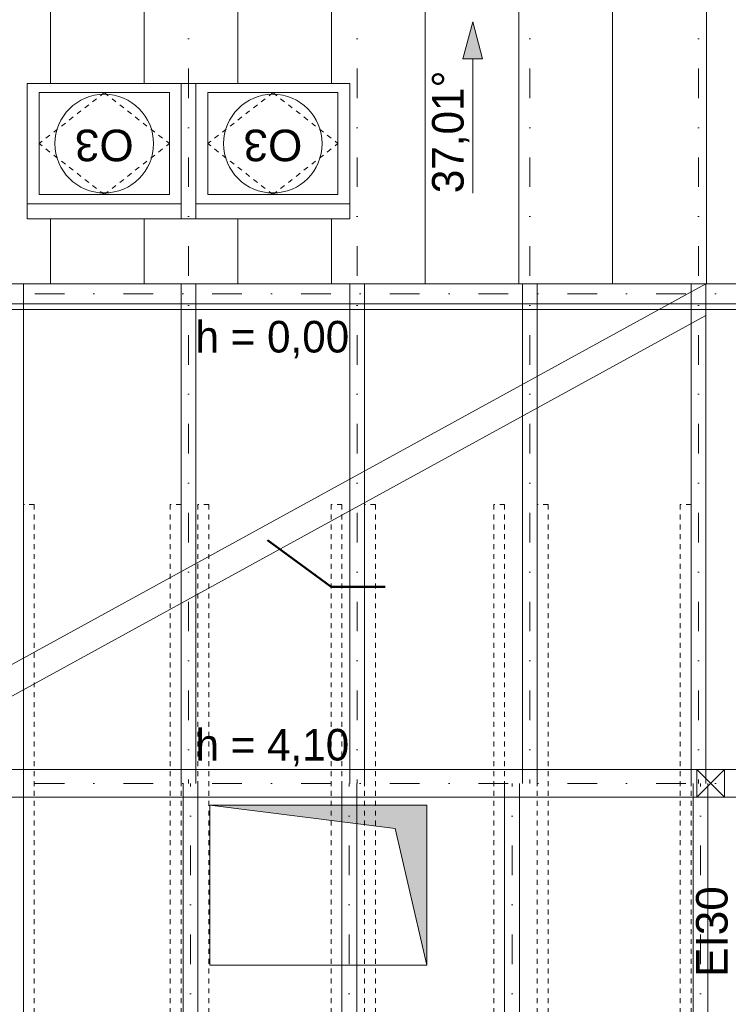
# Model space of a CAD drawing. Extents: x -438200 to -357500, y 15000 to 163871.
# Tile 146 of 148: x -418639 to -415046, y 153786 to 158773. Entities that reach past the tile are written whole.
import ezdxf

# ---------------------------------------------------------------- set-up
doc = ezdxf.new("R2010")
doc.units = 0
doc.header["$MEASUREMENT"] = 0
doc.linetypes.add('Dot & Dashed', pattern=[450, 150, -150, 0, -150])
doc.linetypes.add('Hidden Line', pattern=[50, 25, -25])
doc.layers.get('0').update_dxf_attribs({"color": 252})
doc.layers.add('#podkład', color=252, linetype='Continuous')
doc.layers.add('INWENT DACH', color=252, linetype='Continuous')
for name, color, linetype, lineweight in [('0_Nr_Pióra__21', 252, 'Continuous', 9), ('Arch dachowki_Nr_Pióra__81', 252, 'Continuous', 9), ('Arch okna_Nr_Pióra__41', 252, 'Continuous', 15), ('Arch opisy okien_Nr_Pióra__9', 252, 'Continuous', 13), ('Arch opisy_Nr_Pióra__9', 252, 'Continuous', 13), ('Arch stropy_Nr_Pióra__3', 252, 'Continuous', 18), ('arch wypelnienia_Nr_Pióra__21', 252, 'Continuous', 9), ('INWENT DACH_Nr_Pióra__21', 252, 'Continuous', 9), ('INWENT KONST. DREWNIANA_Nr_Pióra__2', 252, 'Continuous', 13), ('INWENT KONST. DREWNIANA_Nr_Pióra__21', 252, 'Continuous', 9), ('INWENT OPISY_Nr_Pióra__21', 252, 'Continuous', 9), ('INWENT STROPY_Nr_Pióra__21', 252, 'Continuous', 9), ('INWENT WYMIARY_Nr_Pióra__21', 252, 'Continuous', 9)]:
    doc.layers.add(name, color=color, linetype=linetype, lineweight=lineweight)
doc.styles.add('GENERATED_STYLE_10', font='arial.ttf')
doc.styles.add('GENERATED_STYLE_2', font='txt')
doc.dimstyles.new('GENERATED_STYLE__6', dxfattribs={"dimtxt": 0.18, "dimasz": 182.4, "dimexe": 0.18, "dimexo": 0.0625, "dimgap": 0.09, "dimtad": 0, "dimtih": 1, "dimtoh": 1, "dimdec": 4, "dimzin": 0, "dimdsep": 46, "dimcen": 0.09, "dimadec": 0, "dimazin": 0, "dimtfac": 1, "dimtdec": 4, "dimtmove": 0, "dimatfit": 3, "dimldrblk": 'ARROWHEAD_5', "dimfxl": 1, "dimtolj": 1, "dimtzin": 0, "dimarcsym": 0})

# ---------------------------------------------------------------- blocks, each defined once
blk = doc.blocks.new('Linia_28', base_point=(-416341.5, 140842.4))
at = {"layer": 'INWENT DACH_Nr_Pióra__21', "linetype": 'Continuous'}
blk.add_hatch(color=256, dxfattribs=at).paths.add_polyline_path([(-416341.5, 141709.7), (-416291.5, 141523.1), (-416391.5, 141523.1)], flags=0)
for p, q in [((-416341.5, 141709.7), (-416391.5, 141523.1)), ((-416341.5, 141709.7), (-416291.5, 141523.1)), ((-416291.5, 141523.1), (-416391.5, 141523.1)), ((-416341.5, 140842.4), (-416341.5, 141523.1))]:
    blk.add_line(p, q, dxfattribs=at)
blk = doc.blocks.new('ARROWHEAD_5')
at = {"color": 0, "linetype": 'Continuous', "lineweight": 0}
blk.add_line((0, 0), (-1, 0), dxfattribs=at)
blk.add_solid([(-1, 0.2679), (0, 0), (-1, -0.2679), (-1, 0.2679)], dxfattribs=at)
blk = doc.blocks.new('poddasze nieuż.')
at = {"layer": 'arch wypelnienia_Nr_Pióra__21', "linetype": 'Continuous', "lineweight": 0}
blk.add_hatch(color=252, dxfattribs=at).paths.add_polyline_path([(-416574.9, 114984.3), (-416735.4, 115676.1), (-417674.9, 115794.3), (-416574.9, 115794.3)], flags=0)
at = {"layer": 'Arch dachowki_Nr_Pióra__81', "color": 252, "linetype": 'Continuous'}
for p, q in [((-418482.4, 119449.3), (-418482.4, 120505.5)), ((-418007.4, 119449.3), (-418007.4, 120505.5)), ((-417532.4, 119449.3), (-417532.4, 120505.5)), ((-417057.4, 119449.3), (-417057.4, 120505.5)), ((-416582.4, 118434.3), (-416582.4, 120505.5)), ((-416107.4, 118434.3), (-416107.4, 120505.5)), ((-415632.4, 118434.3), (-415632.4, 120505.5)), ((-415157.4, 118434.3), (-415157.4, 120505.5)), ((-418482.4, 118434.3), (-418482.4, 118763.8)), ((-418007.4, 118434.3), (-418007.4, 118763.8)), ((-417532.4, 118434.3), (-417532.4, 118763.8)), ((-417057.4, 118434.3), (-417057.4, 118763.8))]:
    blk.add_line(p, q, dxfattribs=at)
at = {"layer": 'Arch okna_Nr_Pióra__41', "color": 252, "linetype": 'Continuous'}
for p, q in [((-417782.4, 119449.3), (-418599.9, 119449.3)), ((-418599.9, 119449.3), (-418599.9, 118763.8)), ((-417819.9, 118763.8), (-417819.9, 119449.3)), ((-416964.9, 119449.3), (-417782.4, 119449.3)), ((-417744.9, 119449.3), (-417744.9, 118763.8)), ((-416964.9, 118763.8), (-416964.9, 119449.3)), ((-418539.9, 118886.9), (-418539.9, 119403.3)), ((-418539.9, 119403.3), (-417879.9, 119403.3)), ((-417879.9, 119403.3), (-417879.9, 118886.9)), ((-417684.9, 118886.9), (-417684.9, 119403.3)), ((-417684.9, 119403.3), (-417024.9, 119403.3)), ((-417024.9, 119403.3), (-417024.9, 118886.9)), ((-417819.9, 118840.9), (-418599.9, 118840.9)), ((-417879.9, 118886.9), (-418539.9, 118886.9)), ((-416964.9, 118840.9), (-417744.9, 118840.9)), ((-417024.9, 118886.9), (-417684.9, 118886.9)), ((-418599.9, 118763.8), (-417782.4, 118763.8)), ((-417782.4, 118763.8), (-416964.9, 118763.8))]:
    blk.add_line(p, q, dxfattribs=at)
at = {"layer": 'Arch okna_Nr_Pióra__41', "color": 252, "linetype": 'Hidden Line'}
for p, q in [((-418209.9, 119403.3), (-418539.9, 119145.1)), ((-418209.9, 119403.3), (-417879.9, 119145.1)), ((-417354.9, 119403.3), (-417684.9, 119145.1)), ((-417354.9, 119403.3), (-417024.9, 119145.1)), ((-418209.9, 118886.9), (-418539.9, 119145.1)), ((-418209.9, 118886.9), (-417879.9, 119145.1)), ((-417354.9, 118886.9), (-417684.9, 119145.1)), ((-417354.9, 118886.9), (-417024.9, 119145.1))]:
    blk.add_line(p, q, dxfattribs=at)
at = {"layer": 'Arch opisy_Nr_Pióra__9', "color": 252, "linetype": 'Continuous'}
for centre in [(-418209.9, 119145.1), (-417354.9, 119145.1)]:
    blk.add_circle(centre, 250, dxfattribs=at)
at = {"layer": 'Arch stropy_Nr_Pióra__3', "color": 252, "linetype": 'Continuous'}
blk.add_line((-414994.9, 118304.3), (-421734.9, 118304.3), dxfattribs=at)
at = {"layer": 'INWENT KONST. DREWNIANA_Nr_Pióra__2', "color": 252, "linetype": 'Continuous'}
for p, q in [((-419489.9, 116063.9), (-415159.9, 118434.3)), ((-418619.9, 118434.3), (-418619.9, 115904.3)), ((-417819.9, 118434.3), (-417819.9, 115904.3)), ((-417744.9, 118434.3), (-417744.9, 115904.3)), ((-416964.9, 118434.3), (-416964.9, 115904.3)), ((-416889.9, 118434.3), (-416889.9, 115904.3)), ((-416089.9, 118434.3), (-416089.9, 115904.3)), ((-416014.9, 118434.3), (-416014.9, 115904.3)), ((-415234.9, 118434.3), (-415234.9, 115904.3)), ((-415159.9, 118434.3), (-415159.9, 115904.3)), ((-419489.9, 115904.3), (-415159.9, 118274.6)), ((-414324.9, 115974.3), (-430714.9, 115974.3)), ((-418619.9, 110004.3), (-418619.9, 115904.3)), ((-417809.9, 110004.3), (-417809.9, 115904.3)), ((-417734.9, 110004.3), (-417734.9, 115904.3)), ((-417004.9, 110004.3), (-417004.9, 115904.3)), ((-416929.9, 110004.3), (-416929.9, 115904.3)), ((-416179.9, 110004.3), (-416179.9, 115904.3)), ((-416104.9, 110004.3), (-416104.9, 115904.3)), ((-415224.9, 110004.3), (-415224.9, 115904.3)), ((-415149.9, 110004.3), (-415149.9, 115904.3)), ((-414324.9, 115834.3), (-430714.9, 115834.3))]:
    blk.add_line(p, q, dxfattribs=at)
at = {"layer": 'INWENT KONST. DREWNIANA_Nr_Pióra__2', "color": 252, "linetype": 'Hidden Line'}
for p, q in [((-418564.9, 117316.5), (-418619.9, 117316.5)), ((-418619.9, 117316.5), (-418619.9, 112838.2)), ((-418564.9, 117316.5), (-418564.9, 112838.2)), ((-417819.9, 117316.5), (-417874.9, 117316.5)), ((-417874.9, 117316.5), (-417874.9, 112838.2)), ((-417819.9, 117316.5), (-417819.9, 112838.2)), ((-417679.9, 117316.5), (-417734.9, 117316.5)), ((-417734.9, 117316.5), (-417734.9, 112838.2)), ((-417679.9, 117316.5), (-417679.9, 112838.2)), ((-417004.9, 117316.5), (-417059.9, 117316.5)), ((-417059.9, 117316.5), (-417059.9, 112838.2)), ((-417004.9, 117316.5), (-417004.9, 112838.2)), ((-416834.9, 117316.5), (-416889.9, 117316.5)), ((-416889.9, 117316.5), (-416889.9, 112838.2)), ((-416834.9, 117316.5), (-416834.9, 112838.2)), ((-416179.9, 117316.5), (-416234.9, 117316.5)), ((-416234.9, 117316.5), (-416234.9, 112838.2)), ((-416179.9, 117316.5), (-416179.9, 112838.2)), ((-415959.9, 117316.5), (-416014.9, 117316.5)), ((-416014.9, 117316.5), (-416014.9, 112838.2)), ((-415959.9, 117316.5), (-415959.9, 112838.2)), ((-415234.9, 117316.5), (-415289.9, 117316.5)), ((-415289.9, 117316.5), (-415289.9, 112838.2)), ((-415234.9, 117316.5), (-415234.9, 112838.2))]:
    blk.add_line(p, q, dxfattribs=at)
at = {"layer": 'INWENT KONST. DREWNIANA_Nr_Pióra__21', "color": 252, "linetype": 'Dot & Dashed'}
for p, q in [((-417782.4, 120425.9), (-417782.4, 115904.3)), ((-416927.4, 120425.9), (-416927.4, 115904.3)), ((-416052.4, 120425.9), (-416052.4, 115904.3)), ((-415197.4, 120425.9), (-415197.4, 115904.3)), ((-430714.9, 118384.3), (-414324.9, 118384.3)), ((-430714.9, 115904.3), (-414324.9, 115904.3)), ((-417772.4, 105537.4), (-417772.4, 115904.3)), ((-416967.4, 105537.4), (-416967.4, 115904.3)), ((-416142.4, 105537.4), (-416142.4, 115904.3)), ((-415187.4, 105537.4), (-415187.4, 115904.3))]:
    blk.add_line(p, q, dxfattribs=at)
at = {"layer": 'INWENT KONST. DREWNIANA_Nr_Pióra__21', "color": 252, "linetype": 'Continuous'}
for p, q in [((-414324.9, 118434.3), (-430714.9, 118434.3)), ((-414324.9, 118334.3), (-430714.9, 118334.3)), ((-415204.9, 115974.3), (-415204.9, 115834.3)), ((-415064.9, 115974.3), (-415204.9, 115974.3)), ((-415064.9, 115834.3), (-415204.9, 115974.3)), ((-415204.9, 115834.3), (-415064.9, 115974.3)), ((-415064.9, 115834.3), (-415064.9, 115974.3)), ((-415204.9, 115834.3), (-415064.9, 115834.3))]:
    blk.add_line(p, q, dxfattribs=at)
at = {"layer": 'INWENT STROPY_Nr_Pióra__21', "color": 252, "linetype": 'Continuous'}
for p, q in [((-417674.9, 115794.3), (-417674.9, 114984.3)), ((-416574.9, 115794.3), (-417674.9, 115794.3)), ((-416735.4, 115676.1), (-417674.9, 115794.3)), ((-416574.9, 114984.3), (-416574.9, 115794.3)), ((-416574.9, 114984.3), (-416735.4, 115676.1)), ((-417674.9, 114984.3), (-416574.9, 114984.3))]:
    blk.add_line(p, q, dxfattribs=at)
at = {"layer": 'INWENT DACH', "color": 252, "linetype": 'Continuous'}
blk.add_blockref('Linia_28', (-416341.5, 118894.1), dxfattribs=at)
at = {"layer": '0_Nr_Pióra__21', "color": 252, "linetype": 'Continuous', "insert": (-416358.2, 118894.1), "char_height": 160, "attachment_point": 7, "rotation": 90, "style": 'GENERATED_STYLE_2'}
blk.add_mtext('{37,01°}', dxfattribs=at)
at = {"layer": 'Arch opisy okien_Nr_Pióra__9', "color": 252, "linetype": 'Continuous', "char_height": 160, "attachment_point": 2, "style": 'GENERATED_STYLE_10'}
for s, insert, rotation in [('{O3}', (-418209.9, 119056), 180), ('{O3}', (-417354.9, 119056), 180), ('{EI30}', (-415209.8, 115154.3), 90)]:
    blk.add_mtext(s, dxfattribs=dict(at, insert=insert, rotation=rotation))
at = {"layer": 'INWENT WYMIARY_Nr_Pióra__21', "color": 252, "linetype": 'Continuous', "char_height": 160, "attachment_point": 8, "style": 'GENERATED_STYLE_2'}
for s, insert in [('{h = 0,00}', (-417357.6, 118057.4)), ('{h = 4,10}', (-417357.6, 115990.9))]:
    blk.add_mtext(s, dxfattribs=dict(at, insert=insert))
at = {"layer": 'INWENT OPISY_Nr_Pióra__21', "color": 252, "linetype": 'Continuous'}
blk.add_leader([(-417382.7, 117136.9), (-417059.9, 116900.1), (-416786.5, 116900.1)], dimstyle='GENERATED_STYLE__6', dxfattribs=at)

msp = doc.modelspace()

# ---------------------------------------------------------------- block references
at = {"layer": '#podkład', "color": 3, "lineweight": 50}
msp.add_blockref('poddasze nieuż.', (0, 38999.8), dxfattribs=at)

doc.saveas('drawing.dxf')
